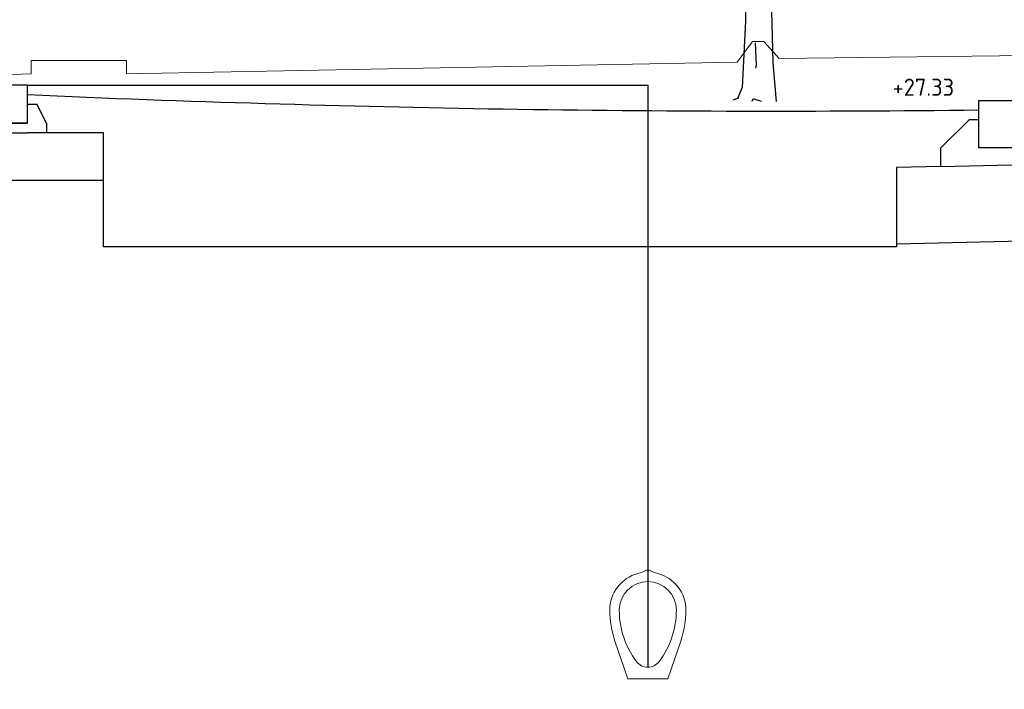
# Model space of a CAD drawing. Header units: metres. Extents: x 196651 to 397723, y 354703 to 710691.
# Tile 233 of 256: x 198850.49 to 198855.66, y 355354.03 to 355357.55. Entities that reach past the tile are written whole.
import ezdxf
from ezdxf.enums import TextEntityAlignment as Align

# ---------------------------------------------------------------- set-up
doc = ezdxf.new("R2010")
doc.units = ezdxf.units.M
doc.header["$MEASUREMENT"] = 0
doc.layers.add('X-XX-AL-AANPIJLING-M', color=7, linetype='Continuous', lineweight=18)
doc.layers.add('X-XX-BESTAAND-DETAIL-G', color=252, linetype='Continuous', lineweight=5)
doc.layers.add('X-XX-AL-HULPLIJNEN', color=4, linetype='Continuous', lineweight=25, plot=False)
for name, color, linetype in [('X-XX-NIEUW-DETAIL-S', 1, 'Continuous'), ('X-XX-NIEUW-DETAIL-T', 3, 'Continuous'), ('X-XX-NIEUW-DETAIL_GROEN-S', 7, 'Continuous')]:
    doc.layers.add(name, color=color, linetype=linetype)
doc.styles.add('NLCS-ISO', font='NLCS-ISO.ttf')
doc.styles.add('NLCS-ISO-T18', font='NLCS-ISO.ttf')
doc.dimstyles.new('Jens 1_50 - standaard', dxfattribs={"dimscale": 0.05, "dimtxt": 1.8, "dimasz": 1.8, "dimexe": 2, "dimexo": 2, "dimgap": 0.7, "dimtad": 1, "dimzin": 0, "dimdsep": 46, "dimtxsty": 'NLCS-ISO', "dimcen": 2.5, "dimdle": 2, "dimse1": 1, "dimse2": 1, "dimclrd": 256, "dimclre": 256, "dimclrt": 256, "dimadec": 1, "dimazin": 0, "dimtfac": 1, "dimtdec": 3, "dimtofl": 0, "dimtmove": 1, "dimatfit": 0, "dimfxl": 2, "dimfxlon": 1, "dimtfillclr": 254, "dimtolj": 1, "dimtzin": 0, "dimlwd": 18, "dimlwe": 18, "dimarcsym": 0})

# ---------------------------------------------------------------- blocks, each defined once
blk = doc.blocks.new('*U175')
blk.add_lwpolyline([(0.1, 0), (0, 0), (0, -0.2), (0.1, -0.2), (0.1, 0)], close=True)
for points in [[(0.1, -0.2), (0.1, -0.1), (0.15, -0.1)], [(0.1, -0.2), (0, -0.2), (0, -0.25), (0.1, -0.25)], [(0.2, -0.25), (0.1, -0.25)]]:
    blk.add_lwpolyline(points)
at = {"flags": 128}
for points in [[(0.2, -0.2), (0.15, -0.1)], [(0.2, -0.2), (0.2, -0.25)]]:
    blk.add_lwpolyline(points, dxfattribs=at)
blk = doc.blocks.new('JENS-DEATIL-NIEUW AAN TE PLANTEN BOOM')
at = {"color": 37}
blk.add_line((-0.1268, 0.03), (-0.1758, 0.011), dxfattribs=at)
for points in [[(-0.5358, 2.328), (-0.2508, 2.09, -0.074112), (-0.1218, 1.945), (-0.0698, 1.748), (-0.0648, 0.703), (-0.0928, 0.122), (-0.1338, 0.027)], [(0.0762, 0), (0.0111, 0.0202, 0.393382), (-0.0012, 0.0143), (-0.0068, 0)]]:
    blk.add_lwpolyline(points, format="xyb", dxfattribs=at)
for points in [[(0.3392, 2.106), (0.1772, 1.836), (0.1502, 1.701), (0.1632, 0.796), (0.1772, 0.338), (0.2042, 0)], [(0.0202, 0.514), (0.0302, 0.318), (0.0232, 0.292)]]:
    blk.add_lwpolyline(points, dxfattribs=at)
blk = doc.blocks.new('*D1807')
at = {"layer": 'Defpoints', "color": 0, "transparency": 16777216}
for p in [(198850.5278, 355357.2092), (198855.5278, 355357.1292), (198855.5278, 355352.5484)]:
    blk.add_point(p, dxfattribs=at)
at = {"layer": 'X-XX-AL-AANPIJLING-M', "linetype": 'Continuous', "lineweight": 18, "transparency": 16777216}
blk.add_line((198850.6178, 355352.5484), (198855.4378, 355352.5484), dxfattribs=at)
at = {"layer": 'X-XX-AL-AANPIJLING-M', "transparency": 16777216}
for points in [[(198850.6178, 355352.5634), (198850.6178, 355352.5334), (198850.5278, 355352.5484)], [(198855.4378, 355352.5634), (198855.4378, 355352.5334), (198855.5278, 355352.5484)]]:
    blk.add_solid(points, dxfattribs=at)
at = {"layer": 'X-XX-AL-AANPIJLING-M', "transparency": 16777216, "insert": (198853.0278, 355352.6284), "char_height": 0.09, "attachment_point": 5, "style": 'NLCS-ISO'}
blk.add_mtext('\\A1;5.00', dxfattribs=at)
blk = doc.blocks.new('*D220')
at = {"layer": 'Defpoints', "color": 0, "transparency": 16777216}
for p in [(198850.5278, 355357.4592), (198855.5278, 355357.3792), (198855.5278, 355352.7984)]:
    blk.add_point(p, dxfattribs=at)
at = {"layer": 'X-XX-AL-AANPIJLING-M', "linetype": 'Continuous', "lineweight": 18, "transparency": 16777216}
blk.add_line((198850.6178, 355352.7984), (198855.4378, 355352.7984), dxfattribs=at)
at = {"layer": 'X-XX-AL-AANPIJLING-M', "transparency": 16777216}
for points in [[(198850.6178, 355352.8134), (198850.6178, 355352.7834), (198850.5278, 355352.7984)], [(198855.4378, 355352.8134), (198855.4378, 355352.7834), (198855.5278, 355352.7984)]]:
    blk.add_solid(points, dxfattribs=at)
at = {"layer": 'X-XX-AL-AANPIJLING-M', "transparency": 16777216, "insert": (198853.0278, 355352.8784), "char_height": 0.09, "attachment_point": 5, "style": 'NLCS-ISO'}
blk.add_mtext('\\A1;Groenvak', dxfattribs=at)
blk = doc.blocks.new('Ei-buis')
at = {"layer": 'X-XX-BESTAAND-DETAIL-G', "color": 250}
for points in [[(0.0101, 0.7611), (-0.0101, 0.7611, -0.059605), (-0.069, 0.7376, 0.339521), (-0.2667, 0.48, 0.082925), (-0.2305, 0.2634), (-0.14, 0), (0.14, 0), (0.2305, 0.2634, 0.082925), (0.2667, 0.48, 0.339521), (0.069, 0.7376, -0.059605)], [(-0.08, 0.12, 0.5), (0.08, 0.12, 0.162278), (0.2, 0.48, 1), (-0.2, 0.48, 0.162278)]]:
    blk.add_lwpolyline(points, format="xyb", close=True, dxfattribs=at)

msp = doc.modelspace()

# ---------------------------------------------------------------- linework, layer by layer
at = {"layer": 'X-XX-AL-HULPLIJNEN', "flags": 128}
for points in [[(198850.5278, 355357.2092), (198853.7878, 355357.2092)], [(198853.7878, 355357.2092), (198853.7878, 355354.1492)]]:
    msp.add_lwpolyline(points, dxfattribs=at)
at = {"layer": 'X-XX-BESTAAND-DETAIL-G', "flags": 128}
msp.add_lwpolyline([(198843.7878, 355357.3592), (198848.3078, 355357.2892), (198848.4578, 355357.2892), (198848.4578, 355357.1992), (198850.5478, 355357.2692), (198850.5478, 355357.3392), (198851.0478, 355357.3392), (198851.0478, 355357.2692), (198854.2578, 355357.3292), (198854.3378, 355357.4392), (198854.3678, 355357.4392), (198854.3978, 355357.4392), (198854.4778, 355357.3492), (198857.3728, 355357.3842), (198860.2678, 355357.3192), (198860.2678, 355357.3792), (198860.7678, 355357.3792), (198860.7678, 355357.3092), (198862.8178, 355357.2292), (198862.8178, 355357.3192), (198866.9678, 355357.3992)], dxfattribs=at)
at = {"layer": 'X-XX-NIEUW-DETAIL-S', "flags": 128}
msp.add_lwpolyline([(198850.5278, 355357.1591, 0.013991), (198855.5278, 355357.0792, 0.013998)], format="xyb", dxfattribs=at)
msp.add_lwpolyline([(198855.5278, 355357.1292), (198855.7078, 355357.1292), (198855.7278, 355357.0092), (198855.7278, 355356.8792), (198855.5278, 355356.8792), (198855.5278, 355357.1292)], close=True, dxfattribs=at)
for points in [[(198847.6578, 355356.9916), (198847.6578, 355356.7292), (198848.0578, 355356.7292), (198848.4278, 355356.7292), (198848.5855, 355356.8869), (198850.0257, 355356.8613), (198850.1778, 355356.7092), (198850.9278, 355356.7092), (198850.9278, 355356.9592), (198850.6278, 355356.9592)], [(198855.3278, 355356.7811), (198855.3278, 355356.8792), (198855.4778, 355357.0292), (198855.5278, 355357.0292)], [(198855.3278, 355356.7811), (198858.8278, 355356.8641)], [(198855.3278, 355356.7811), (198855.094, 355356.7755), (198855.094, 355356.3754), (198859.3528, 355356.4765), (198859.3887, 355356.4406), (198862.8136, 355356.3593), (198865.7565, 355356.3005), (198865.8278, 355356.2292)], [(198855.094, 355356.3754), (198855.094, 355356.3592), (198850.9278, 355356.3592), (198850.9278, 355356.7092)]]:
    msp.add_lwpolyline(points, dxfattribs=at)

# ---------------------------------------------------------------- block references
at = {"layer": 'X-XX-BESTAAND-DETAIL-G', "xscale": 0.75, "yscale": 0.75}
msp.add_blockref('Ei-buis', (198853.7878, 355354.0892), dxfattribs=at)
at = {"layer": 'X-XX-NIEUW-DETAIL-S'}
msp.add_blockref('*U175', (198850.4278, 355357.2092), dxfattribs=at)
at = {"layer": 'X-XX-NIEUW-DETAIL_GROEN-S', "xscale": 0.6, "yscale": 0.6}
msp.add_blockref('JENS-DEATIL-NIEUW AAN TE PLANTEN BOOM', (198854.3392, 355357.1228), dxfattribs=at)

# ---------------------------------------------------------------- texts
at = {"layer": 'X-XX-NIEUW-DETAIL-T', "style": 'NLCS-ISO-T18'}
msp.add_text('+27.33', height=0.09, dxfattribs=at).set_placement((198855.2358, 355357.1262), align=Align.BOTTOM_CENTER)

# ---------------------------------------------------------------- dimensions: what is measured, and where the dimension line sits
at = {"layer": 'X-XX-AL-AANPIJLING-M'}
dim = msp.add_linear_dim(base=(198855.5278, 355352.7984), p1=(198850.5278, 355357.4592), p2=(198855.5278, 355357.3792), text='Groenvak', dimstyle='Jens 1_50 - standaard', dxfattribs=at)
dim.commit()
dim.dimension.update_dxf_attribs({"geometry": '*D220', "text_midpoint": (198853.0278, 355352.8784)})
dim = msp.add_linear_dim(base=(198855.5278, 355352.5484), p1=(198850.5278, 355357.2092), p2=(198855.5278, 355357.1292), dimstyle='Jens 1_50 - standaard', dxfattribs=at)
dim.commit()
dim.dimension.update_dxf_attribs({"geometry": '*D1807', "text_midpoint": (198853.0278, 355352.6284)})

doc.saveas('drawing.dxf')
